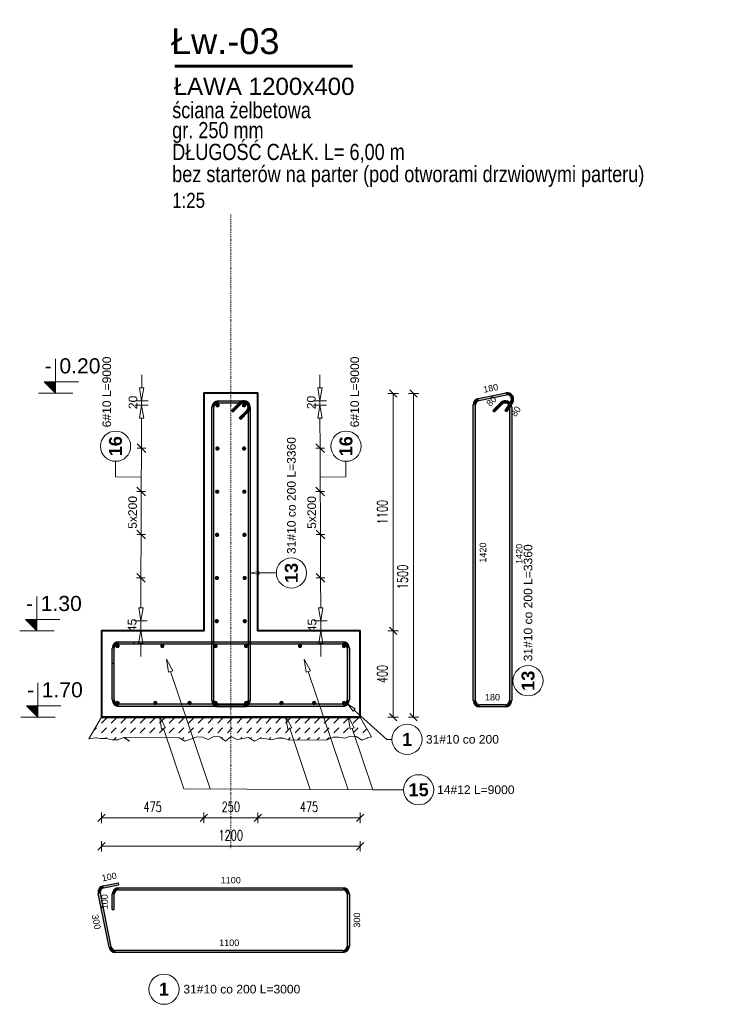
# Model space of a CAD drawing. Extents: x -274995 to 107519, y -337635 to 244261.
# Tile 27 of 49: x 81625 to 84841, y -49099 to -44537. Entities that reach past the tile are written whole.
import ezdxf
from ezdxf.enums import TextEntityAlignment as Align

# ---------------------------------------------------------------- set-up
doc = ezdxf.new("R2010")
doc.units = 0
doc.header["$LTSCALE"] = 10
doc.header["$MEASUREMENT"] = 0
doc.linetypes.add('DASHDOT', pattern=[1, 0.5, -0.25, 0, -0.25])
for name, color, linetype, lineweight in [('P-Linia1', 3, 'Continuous', 40), ('P-Linia3', 6, 'Continuous', 60), ('P-Opis', 1, 'Continuous', 18), ('P-Osie', 1, 'DASHDOT', 18), ('P-Wymiar', 254, 'Continuous', 9), ('RCAD_deskowanie', 3, 'Continuous', 40)]:
    doc.layers.add(name, color=color, linetype=linetype, lineweight=lineweight)
for name, color, linetype in [('RCAD_kształt pręta', 7, 'Continuous'), ('RCAD_opis kształtu pręta', 7, 'Continuous'), ('RCAD_opis rozkładu', 7, 'Continuous'), ('RCAD_pręt wyrzucony', 130, 'Continuous'), ('RCAD_pręty punktowe', 7, 'Continuous'), ('RCAD_symbole graficzne', 7, 'Continuous')]:
    doc.layers.add(name, color=color, linetype=linetype)
doc.styles.add('_Fd Opis', font='arial.ttf', dxfattribs={"width": 0.8})
doc.styles.add('ARIAL', font='arial.ttf', dxfattribs={"height": 20})
doc.styles.add('ROMANS', font='romans.shx', dxfattribs={"width": 0.7})
doc.styles.add('style1', font='arial.ttf')
doc.styles.add('style3', font='arialbd.ttf')
doc.dimstyles.new('A25', dxfattribs={"dimscale": 27, "dimtxt": 1.75, "dimasz": 0.05, "dimexe": 0, "dimexo": 0, "dimgap": 1, "dimtad": 1, "dimdec": 4, "dimrnd": 1, "dimdsep": 46, "dimtxsty": 'ROMANS', "dimblk": '[[[[[[[[', "dimcen": 2, "dimdle": 2, "dimse1": 1, "dimse2": 1, "dimclrd": 256, "dimclrt": 1, "dimadec": 0, "dimazin": 0, "dimtfac": 1, "dimtdec": 4, "dimtix": 1, "dimtmove": 2, "dimatfit": 3, "dimldrblk": '[[[[[[[[', "dimfxl": 0, "dimtvp": 0.6, "dimtolj": 1, "dimlwd": -1, "dimarcsym": 0})

# ---------------------------------------------------------------- blocks, each defined once
blk = doc.blocks.new('[[[[[[[[')
at = {"layer": 'P-Wymiar'}
for p, q in [((-12.7, -12.7), (12.7, 12.7)), ((0, 0), (-4.6, 0)), ((0, 18), (0, -18))]:
    blk.add_line(p, q, dxfattribs=at)
blk = doc.blocks.new('*D666')
at = {"layer": 'Defpoints', "color": 0, "transparency": 16777216}
for p in [(82478.6, -47368.5), (82003.6, -47768.5), (82478.6, -48234.4)]:
    blk.add_point(p, dxfattribs=at)
at = {"layer": 'P-Wymiar', "transparency": 16777216}
blk.add_line((82005, -48234.4), (82477.3, -48234.4), dxfattribs=at)
at = {"layer": 'P-Wymiar', "transparency": 16777216, "xscale": 1.35, "yscale": 1.35, "zscale": 1.35, "rotation": 180}
blk.add_blockref('[[[[[[[[', (82003.6, -48234.4), dxfattribs=at)
at = {"layer": 'P-Wymiar', "transparency": 16777216, "xscale": 1.35, "yscale": 1.35, "zscale": 1.35}
blk.add_blockref('[[[[[[[[', (82478.6, -48234.4), dxfattribs=at)
at = {"layer": 'P-Wymiar', "color": 1, "transparency": 16777216, "insert": (82241.1, -48183.8), "char_height": 47.25, "attachment_point": 5, "style": 'ROMANS'}
blk.add_mtext('\\A1;475', dxfattribs=at)
blk = doc.blocks.new('*D667')
at = {"layer": 'Defpoints', "color": 0, "transparency": 16777216}
for p in [(82478.6, -47368.5), (82728.6, -47368.5), (82728.6, -48234.4)]:
    blk.add_point(p, dxfattribs=at)
at = {"layer": 'P-Wymiar', "transparency": 16777216}
blk.add_line((82480, -48234.4), (82727.3, -48234.4), dxfattribs=at)
at = {"layer": 'P-Wymiar', "transparency": 16777216, "xscale": 1.35, "yscale": 1.35, "zscale": 1.35, "rotation": 180}
blk.add_blockref('[[[[[[[[', (82478.6, -48234.4), dxfattribs=at)
at = {"layer": 'P-Wymiar', "transparency": 16777216, "xscale": 1.35, "yscale": 1.35, "zscale": 1.35}
blk.add_blockref('[[[[[[[[', (82728.6, -48234.4), dxfattribs=at)
at = {"layer": 'P-Wymiar', "color": 1, "transparency": 16777216, "insert": (82603.6, -48183.8), "char_height": 47.25, "attachment_point": 5, "style": 'ROMANS'}
blk.add_mtext('\\A1;250', dxfattribs=at)
blk = doc.blocks.new('*D668')
at = {"layer": 'Defpoints', "color": 0, "transparency": 16777216}
for p in [(82728.6, -47368.5), (83203.6, -47368.5), (83203.6, -48234.4)]:
    blk.add_point(p, dxfattribs=at)
at = {"layer": 'P-Wymiar', "transparency": 16777216}
blk.add_line((82730, -48234.4), (83202.3, -48234.4), dxfattribs=at)
at = {"layer": 'P-Wymiar', "transparency": 16777216, "xscale": 1.35, "yscale": 1.35, "zscale": 1.35, "rotation": 180}
blk.add_blockref('[[[[[[[[', (82728.6, -48234.4), dxfattribs=at)
at = {"layer": 'P-Wymiar', "transparency": 16777216, "xscale": 1.35, "yscale": 1.35, "zscale": 1.35}
blk.add_blockref('[[[[[[[[', (83203.6, -48234.4), dxfattribs=at)
at = {"layer": 'P-Wymiar', "color": 1, "transparency": 16777216, "insert": (82966.1, -48183.8), "char_height": 47.25, "attachment_point": 5, "style": 'ROMANS'}
blk.add_mtext('\\A1;475', dxfattribs=at)
blk = doc.blocks.new('*D669')
at = {"layer": 'Defpoints', "color": 0, "transparency": 16777216}
for p in [(82003.6, -47768.5), (83203.6, -47768.5), (82003.6, -48366.6)]:
    blk.add_point(p, dxfattribs=at)
at = {"layer": 'P-Wymiar', "transparency": 16777216}
blk.add_line((83202.3, -48366.6), (82005, -48366.6), dxfattribs=at)
at = {"layer": 'P-Wymiar', "transparency": 16777216, "xscale": 1.35, "yscale": 1.35, "zscale": 1.35, "rotation": 180}
blk.add_blockref('[[[[[[[[', (82003.6, -48366.6), dxfattribs=at)
at = {"layer": 'P-Wymiar', "transparency": 16777216, "xscale": 1.35, "yscale": 1.35, "zscale": 1.35}
blk.add_blockref('[[[[[[[[', (83203.6, -48366.6), dxfattribs=at)
at = {"layer": 'P-Wymiar', "color": 1, "transparency": 16777216, "insert": (82603.6, -48316), "char_height": 47.25, "attachment_point": 5, "style": 'ROMANS'}
blk.add_mtext('\\A1;1200', dxfattribs=at)
blk = doc.blocks.new('*D670')
at = {"layer": 'Defpoints', "color": 0, "transparency": 16777216}
for p in [(82912.8, -47368.5), (83356.9, -47368.5), (82912.8, -47768.5)]:
    blk.add_point(p, dxfattribs=at)
at = {"layer": 'P-Wymiar', "transparency": 16777216}
blk.add_line((83356.9, -47767.1), (83356.9, -47369.8), dxfattribs=at)
at = {"layer": 'P-Wymiar', "transparency": 16777216, "xscale": 1.35, "yscale": 1.35, "zscale": 1.35}
for p, rotation in [((83356.9, -47368.5), 90), ((83356.9, -47768.5), 270)]:
    blk.add_blockref('[[[[[[[[', p, dxfattribs=dict(at, rotation=rotation))
at = {"layer": 'P-Wymiar', "color": 1, "transparency": 16777216, "insert": (83306.3, -47568.5), "char_height": 47.25, "attachment_point": 5, "rotation": 90, "style": 'ROMANS'}
blk.add_mtext('\\A1;400', dxfattribs=at)
blk = doc.blocks.new('*D671')
at = {"layer": 'Defpoints', "color": 0, "transparency": 16777216}
for p in [(82587.8, -46268.5), (82912.8, -47768.5), (83451.4, -47768.5)]:
    blk.add_point(p, dxfattribs=at)
at = {"layer": 'P-Wymiar', "transparency": 16777216}
blk.add_line((83451.4, -46269.8), (83451.4, -47767.1), dxfattribs=at)
at = {"layer": 'P-Wymiar', "transparency": 16777216, "xscale": 1.35, "yscale": 1.35, "zscale": 1.35}
for p, rotation in [((83451.4, -46268.5), 90), ((83451.4, -47768.5), 270)]:
    blk.add_blockref('[[[[[[[[', p, dxfattribs=dict(at, rotation=rotation))
at = {"layer": 'P-Wymiar', "color": 1, "transparency": 16777216, "insert": (83400.8, -47118.5), "char_height": 47.25, "attachment_point": 5, "rotation": 90, "style": 'ROMANS'}
blk.add_mtext('\\A1;1500', dxfattribs=at)
blk = doc.blocks.new('*D672')
at = {"layer": 'Defpoints', "color": 0, "transparency": 16777216}
for p in [(82587.8, -46268.5), (83356.9, -46268.5), (82912.8, -47368.5)]:
    blk.add_point(p, dxfattribs=at)
at = {"layer": 'P-Wymiar', "transparency": 16777216}
blk.add_line((83356.9, -47367.1), (83356.9, -46269.8), dxfattribs=at)
at = {"layer": 'P-Wymiar', "transparency": 16777216, "xscale": 1.35, "yscale": 1.35, "zscale": 1.35}
for p, rotation in [((83356.9, -46268.5), 90), ((83356.9, -47368.5), 270)]:
    blk.add_blockref('[[[[[[[[', p, dxfattribs=dict(at, rotation=rotation))
at = {"layer": 'P-Wymiar', "color": 1, "transparency": 16777216, "insert": (83306.3, -46818.5), "char_height": 47.25, "attachment_point": 5, "rotation": 90, "style": 'ROMANS'}
blk.add_mtext('\\A1;1100', dxfattribs=at)

msp = doc.modelspace()

# ---------------------------------------------------------------- hatches: boundary and pattern name
at = {"layer": 'RCAD_deskowanie', "linetype": 'Continuous', "lineweight": 5}
h = msp.add_hatch(dxfattribs=at)
h.set_pattern_fill('DASH', color=2, scale=10, angle=405, style=0)
h.set_pattern_definition([(45, (35800.695, -59335.235), (1e-14, 44.90128), [31.75, -31.75])])
h.paths.add_polyline_path([(82686.50161, -47862.04233), (82713.34794, -47879.16891), (82740.19427, -47866.23402), (82767.04059, -47869.20421), (82793.88692, -47873.29704), (82820.73325, -47865.50829), (82847.57958, -47864.90531), (82874.4259, -47874.12198), (83051.27223, -47873.74881), (83078.11856, -47860.53778), (83104.96489, -47860.66256), (83131.81121, -47866.3131), (83158.65754, -47856.78678), (83185.50387, -47858.58987), (83212.3502, -47875.00823), (83239.19652, -47863.77024), (83256.15523, -47859.45115), (83203.61743, -47768.45301), (82003.61743, -47768.45301), (81945.8824, -47868.45301), (81972.72873, -47863.51987), (81999.57506, -47867.65084), (82026.42139, -47866.54457), (82053.26771, -47873.50352), (82080.11404, -47873.20626), (82109.06766, -47860.96857), (82110.65302, -47862.19565), (82137.49935, -47860.90525), (82364.34568, -47863.4361), (82391.19201, -47879.36455), (82418.03833, -47870.51623), (82444.88466, -47859.75015), (82471.73099, -47861.48149), (82498.57732, -47871.48815), (82525.42364, -47857.36614), (82552.26997, -47859.53831), (82579.1163, -47879.10333), (82605.96263, -47857.66365), (82632.80895, -47871.71657), (82659.65528, -47867.85617)])
at = {"layer": 'RCAD_kształt pręta'}
h = msp.add_hatch(color=4, dxfattribs=at)
edge = h.paths.add_edge_path(flags=0)
edge.add_line((82545.62003, -46302.55398), (82545.62003, -46312.55398))
edge.add_arc((82545.62003, -46332.55398), 20, 90, 180)
edge.add_line((82525.62003, -46332.55398), (82515.62003, -46332.55398))
edge.add_arc((82545.62003, -46332.55398), 30, 450, 540, ccw=False)
for points in [[(82545.62003, -46312.55398), (82545.62003, -46302.55398), (82663.61743, -46302.55398), (82663.61743, -46312.55398)], [(82525.62003, -47690.93601), (82515.62003, -47690.93601), (82515.62003, -46332.55398), (82525.62003, -46332.55398)], [(82614.11995, -46353.76719), (82607.04889, -46346.69612), (82642.40423, -46311.34078), (82649.47529, -46318.41185)], [(82677.75956, -46346.69612), (82684.83063, -46353.76719), (82649.47529, -46389.12252), (82642.40423, -46382.05146)], [(82683.61743, -46332.55398), (82693.61743, -46332.55398), (82693.61743, -47690.93601), (82683.61743, -47690.93601)], [(82083.61743, -47428.45301), (82083.61743, -47418.45301), (83123.61743, -47418.45301), (83123.61743, -47428.45301)], [(82083.61743, -47428.45301), (82083.61743, -47418.45301), (82153.61743, -47418.45301), (82153.61743, -47428.45301)], [(82063.61743, -47518.45301), (82053.61743, -47518.45301), (82053.61743, -47448.45301), (82063.61743, -47448.45301)], [(82063.61743, -47688.45301), (82053.61743, -47688.45301), (82053.61743, -47448.45301), (82063.61743, -47448.45301)], [(83143.61743, -47448.45301), (83153.61743, -47448.45301), (83153.61743, -47688.45301), (83143.61743, -47688.45301)], [(83123.61743, -47708.45301), (83123.61743, -47718.45301), (82083.61743, -47718.45301), (82083.61743, -47708.45301)], [(82663.61743, -47710.93601), (82663.61743, -47720.93601), (82545.62003, -47720.93601), (82545.62003, -47710.93601)]]:
    msp.add_hatch(color=4, dxfattribs=at).paths.add_polyline_path(points, flags=0)
h = msp.add_hatch(color=4, dxfattribs=at)
edge = h.paths.add_edge_path(flags=0)
edge.add_line((82693.61743, -46332.55398), (82683.61743, -46332.55398))
edge.add_arc((82663.61743, -46332.55398), 20, 0, 135)
edge.add_line((82649.47529, -46318.41185), (82642.40423, -46311.34078))
edge.add_arc((82663.61743, -46332.55398), 30, 360, 495, ccw=False)
h = msp.add_hatch(color=4, dxfattribs=at)
edge = h.paths.add_edge_path(flags=0)
edge.add_line((82684.83063, -46353.76719), (82677.75956, -46346.69612))
edge.add_arc((82663.61743, -46332.55398), 20, -45, 90)
edge.add_line((82663.61743, -46312.55398), (82663.61743, -46302.55398))
edge.add_arc((82663.61743, -46332.55398), 30, 315, 450, ccw=False)
h = msp.add_hatch(color=4, dxfattribs=at)
edge = h.paths.add_edge_path(flags=0)
edge.add_line((82083.61743, -47418.45301), (82083.61743, -47428.45301))
edge.add_arc((82083.61743, -47448.45301), 20, 90, 180)
edge.add_line((82063.61743, -47448.45301), (82053.61743, -47448.45301))
edge.add_arc((82083.61743, -47448.45301), 30, 450, 540, ccw=False)
h = msp.add_hatch(color=4, dxfattribs=at)
edge = h.paths.add_edge_path(flags=0)
edge.add_line((82083.61743, -47418.45301), (82083.61743, -47428.45301))
edge.add_arc((82083.61743, -47448.45301), 20, 90, 180)
edge.add_line((82063.61743, -47448.45301), (82053.61743, -47448.45301))
edge.add_arc((82083.61743, -47448.45301), 30, 450, 540, ccw=False)
h = msp.add_hatch(color=4, dxfattribs=at)
edge = h.paths.add_edge_path(flags=0)
edge.add_line((83153.61743, -47448.45301), (83143.61743, -47448.45301))
edge.add_arc((83123.61743, -47448.45301), 20, 0, 90)
edge.add_line((83123.61743, -47428.45301), (83123.61743, -47418.45301))
edge.add_arc((83123.61743, -47448.45301), 30, 360, 450, ccw=False)
h = msp.add_hatch(color=4, dxfattribs=at)
edge = h.paths.add_edge_path(flags=0)
edge.add_line((82053.61743, -47688.45301), (82063.61743, -47688.45301))
edge.add_arc((82083.61743, -47688.45301), 20, -180, -90)
edge.add_line((82083.61743, -47708.45301), (82083.61743, -47718.45301))
edge.add_arc((82083.61743, -47688.45301), 30, 180, 270, ccw=False)
h = msp.add_hatch(color=4, dxfattribs=at)
edge = h.paths.add_edge_path(flags=0)
edge.add_line((82515.62003, -47690.93601), (82525.62003, -47690.93601))
edge.add_arc((82545.62003, -47690.93601), 20, 180, 270)
edge.add_line((82545.62003, -47710.93601), (82545.62003, -47720.93601))
edge.add_arc((82545.62003, -47690.93601), 30, 540, 630, ccw=False)
h = msp.add_hatch(color=4, dxfattribs=at)
edge = h.paths.add_edge_path(flags=0)
edge.add_line((82663.61743, -47720.93601), (82663.61743, -47710.93601))
edge.add_arc((82663.61743, -47690.93601), 20, -90, 0)
edge.add_line((82683.61743, -47690.93601), (82693.61743, -47690.93601))
edge.add_arc((82663.61743, -47690.93601), 30, 270, 360, ccw=False)
h = msp.add_hatch(color=4, dxfattribs=at)
edge = h.paths.add_edge_path(flags=0)
edge.add_line((83123.61743, -47718.45301), (83123.61743, -47708.45301))
edge.add_arc((83123.61743, -47688.45301), 20, -90, 0)
edge.add_line((83143.61743, -47688.45301), (83153.61743, -47688.45301))
edge.add_arc((83123.61743, -47688.45301), 30, 270, 360, ccw=False)
at = {"layer": 'RCAD_pręt wyrzucony'}
h = msp.add_hatch(color=4, dxfattribs=at)
edge = h.paths.add_edge_path(flags=0)
edge.add_line((83752.12886, -46291.29786), (83754.11555, -46301.09852))
edge.add_arc((83758.08894, -46320.69985), 20, 101.4591559, 180)
edge.add_line((83738.08894, -46320.69985), (83728.08894, -46320.69985))
edge.add_arc((83758.08894, -46320.69985), 30, 461.4591559, 540, ccw=False)
for points in [[(83754.11555, -46301.09852), (83752.12886, -46291.29786), (83879.392, -46265.50034), (83881.37869, -46275.30101)], [(83902.02192, -46305.95296), (83910.35685, -46311.47828), (83882.73028, -46353.15289), (83874.39536, -46347.62757)], [(83738.08894, -47690.93601), (83728.08894, -47690.93601), (83728.08894, -46320.69985), (83738.08894, -46320.69985)], [(83826.58886, -46353.76719), (83819.5178, -46346.69612), (83854.87314, -46311.34078), (83861.9442, -46318.41185)], [(83896.08634, -46332.55398), (83906.08634, -46332.55398), (83906.08634, -47690.93601), (83896.08634, -47690.93601)], [(83876.08634, -47710.93601), (83876.08634, -47720.93601), (83758.08894, -47720.93601), (83758.08894, -47710.93601)], [(82014.47518, -48559.55758), (82012.48849, -48549.75691), (82081.09315, -48535.85006), (82083.07984, -48545.65073)], [(82049.4264, -48832.64715), (82039.62574, -48834.63384), (81989.04657, -48585.11899), (81998.84724, -48583.1323)], [(82083.61743, -48568.67376), (82083.61743, -48558.67376), (83123.61743, -48558.67376), (83123.61743, -48568.67376)], [(82063.61743, -48658.67376), (82053.61743, -48658.67376), (82053.61743, -48588.67376), (82063.61743, -48588.67376)], [(83143.61743, -48588.67376), (83153.61743, -48588.67376), (83153.61743, -48828.67376), (83143.61743, -48828.67376)], [(83123.61743, -48848.67376), (83123.61743, -48858.67376), (82069.02773, -48858.67376), (82069.02773, -48848.67376)]]:
    msp.add_hatch(color=4, dxfattribs=at).paths.add_polyline_path(points, flags=0)
h = msp.add_hatch(color=4, dxfattribs=at)
edge = h.paths.add_edge_path(flags=0)
edge.add_line((83906.08634, -46332.55398), (83896.08634, -46332.55398))
edge.add_arc((83876.08634, -46332.55398), 20, 0, 135)
edge.add_line((83861.9442, -46318.41185), (83854.87314, -46311.34078))
edge.add_arc((83876.08634, -46332.55398), 30, 360, 495, ccw=False)
h = msp.add_hatch(color=4, dxfattribs=at)
edge = h.paths.add_edge_path(flags=0)
edge.add_line((83910.35685, -46311.47828), (83902.02192, -46305.95296))
edge.add_arc((83885.35208, -46294.90234), 20, -33.5408441, 101.4591559)
edge.add_line((83881.37869, -46275.30101), (83879.392, -46265.50034))
edge.add_arc((83885.35208, -46294.90234), 30, 326.4591559, 461.4591559, ccw=False)
h = msp.add_hatch(color=4, dxfattribs=at)
edge = h.paths.add_edge_path(flags=0)
edge.add_line((83728.08894, -47690.93601), (83738.08894, -47690.93601))
edge.add_arc((83758.08894, -47690.93601), 20, 180, 270)
edge.add_line((83758.08894, -47710.93601), (83758.08894, -47720.93601))
edge.add_arc((83758.08894, -47690.93601), 30, 540, 630, ccw=False)
h = msp.add_hatch(color=4, dxfattribs=at)
edge = h.paths.add_edge_path(flags=0)
edge.add_line((83876.08634, -47720.93601), (83876.08634, -47710.93601))
edge.add_arc((83876.08634, -47690.93601), 20, -90, 0)
edge.add_line((83896.08634, -47690.93601), (83906.08634, -47690.93601))
edge.add_arc((83876.08634, -47690.93601), 30, 270, 360, ccw=False)
h = msp.add_hatch(color=4, dxfattribs=at)
edge = h.paths.add_edge_path(flags=0)
edge.add_line((82012.48849, -48549.75691), (82014.47518, -48559.55758))
edge.add_arc((82018.44857, -48579.15891), 20, -258.5408441, -168.5408441)
edge.add_line((81998.84724, -48583.1323), (81989.04657, -48585.11899))
edge.add_arc((82018.44857, -48579.15891), 30, 101.4591559, 191.4591559, ccw=False)
h = msp.add_hatch(color=4, dxfattribs=at)
edge = h.paths.add_edge_path(flags=0)
edge.add_line((82083.61743, -48558.67376), (82083.61743, -48568.67376))
edge.add_arc((82083.61743, -48588.67376), 20, 90, 180)
edge.add_line((82063.61743, -48588.67376), (82053.61743, -48588.67376))
edge.add_arc((82083.61743, -48588.67376), 30, 450, 540, ccw=False)
h = msp.add_hatch(color=4, dxfattribs=at)
edge = h.paths.add_edge_path(flags=0)
edge.add_line((83153.61743, -48588.67376), (83143.61743, -48588.67376))
edge.add_arc((83123.61743, -48588.67376), 20, 0, 90)
edge.add_line((83123.61743, -48568.67376), (83123.61743, -48558.67376))
edge.add_arc((83123.61743, -48588.67376), 30, 360, 450, ccw=False)
h = msp.add_hatch(color=4, dxfattribs=at)
edge = h.paths.add_edge_path(flags=0)
edge.add_line((82039.62574, -48834.63384), (82049.4264, -48832.64715))
edge.add_arc((82069.02773, -48828.67376), 20, -168.5408441, -90)
edge.add_line((82069.02773, -48848.67376), (82069.02773, -48858.67376))
edge.add_arc((82069.02773, -48828.67376), 30, 191.4591559, 270, ccw=False)
h = msp.add_hatch(color=4, dxfattribs=at)
edge = h.paths.add_edge_path(flags=0)
edge.add_line((83123.61743, -48858.67376), (83123.61743, -48848.67376))
edge.add_arc((83123.61743, -48828.67376), 20, -90, 0)
edge.add_line((83143.61743, -48828.67376), (83153.61743, -48828.67376))
edge.add_arc((83123.61743, -48828.67376), 30, 270, 360, ccw=False)
at = {"layer": 'RCAD_pręty punktowe'}
h = msp.add_hatch(color=1, dxfattribs=at)
edge = h.paths.add_edge_path(flags=0)
edge.add_arc((82542.39939, -46323.43409), 10, 0, 360)
h = msp.add_hatch(color=1, dxfattribs=at)
edge = h.paths.add_edge_path(flags=0)
edge.add_arc((82664.83547, -46323.43409), 10, 0, 360)
h = msp.add_hatch(color=1, dxfattribs=at)
edge = h.paths.add_edge_path(flags=0)
edge.add_arc((82541.64822, -46523.43268), 10, 0, 360)
h = msp.add_hatch(color=1, dxfattribs=at)
edge = h.paths.add_edge_path(flags=0)
edge.add_arc((82665.58664, -46523.43268), 10, 0, 360)
h = msp.add_hatch(color=1, dxfattribs=at)
edge = h.paths.add_edge_path(flags=0)
edge.add_arc((82540.89705, -46723.43127), 10, 0, 360)
h = msp.add_hatch(color=1, dxfattribs=at)
edge = h.paths.add_edge_path(flags=0)
edge.add_arc((82666.33781, -46723.43127), 10, 0, 360)
h = msp.add_hatch(color=1, dxfattribs=at)
edge = h.paths.add_edge_path(flags=0)
edge.add_arc((82540.14588, -46923.42986), 10, 0, 360)
h = msp.add_hatch(color=1, dxfattribs=at)
edge = h.paths.add_edge_path(flags=0)
edge.add_arc((82667.08897, -46923.42986), 10, 0, 360)
h = msp.add_hatch(color=1, dxfattribs=at)
edge = h.paths.add_edge_path(flags=0)
edge.add_arc((82539.39472, -47123.42845), 10, 0, 360)
h = msp.add_hatch(color=1, dxfattribs=at)
edge = h.paths.add_edge_path(flags=0)
edge.add_arc((82667.84014, -47123.42845), 10, 0, 360)
h = msp.add_hatch(color=1, dxfattribs=at)
edge = h.paths.add_edge_path(flags=0)
edge.add_arc((82538.64355, -47323.42704), 10, 0, 360)
h = msp.add_hatch(color=1, dxfattribs=at)
edge = h.paths.add_edge_path(flags=0)
edge.add_arc((82668.59131, -47323.42704), 10, 0, 360)
h = msp.add_hatch(color=1, dxfattribs=at)
edge = h.paths.add_edge_path(flags=0)
edge.add_arc((82078.61743, -47438.45301), 10, 0, 360)
h = msp.add_hatch(color=1, dxfattribs=at)
edge = h.paths.add_edge_path(flags=0)
edge.add_arc((82286.39013, -47438.45301), 10, 0, 360)
h = msp.add_hatch(color=1, dxfattribs=at)
edge = h.paths.add_edge_path(flags=0)
edge.add_arc((82532.61743, -47438.45301), 10, 0, 360)
h = msp.add_hatch(color=1, dxfattribs=at)
edge = h.paths.add_edge_path(flags=0)
edge.add_arc((82674.61743, -47438.45301), 10, 0, 360)
h = msp.add_hatch(color=1, dxfattribs=at)
edge = h.paths.add_edge_path(flags=0)
edge.add_arc((82924.87123, -47438.45301), 10, 0, 360)
h = msp.add_hatch(color=1, dxfattribs=at)
edge = h.paths.add_edge_path(flags=0)
edge.add_arc((83128.61743, -47438.45301), 10, 0, 360)
h = msp.add_hatch(color=1, dxfattribs=at)
edge = h.paths.add_edge_path(flags=0)
edge.add_arc((82078.61743, -47702.45301), 10, 0, 360)
h = msp.add_hatch(color=1, dxfattribs=at)
edge = h.paths.add_edge_path(flags=0)
edge.add_arc((82253.61743, -47702.45301), 10, 0, 360)
h = msp.add_hatch(color=1, dxfattribs=at)
edge = h.paths.add_edge_path(flags=0)
edge.add_arc((82412.33143, -47702.45301), 10, 0, 360)
h = msp.add_hatch(color=1, dxfattribs=at)
edge = h.paths.add_edge_path(flags=0)
edge.add_arc((82532.61743, -47702.45301), 10, 0, 360)
h = msp.add_hatch(color=1, dxfattribs=at)
edge = h.paths.add_edge_path(flags=0)
edge.add_arc((82674.61743, -47702.45301), 10, 0, 360)
h = msp.add_hatch(color=1, dxfattribs=at)
edge = h.paths.add_edge_path(flags=0)
edge.add_arc((82838.60502, -47702.45301), 10, 0, 360)
h = msp.add_hatch(color=1, dxfattribs=at)
edge = h.paths.add_edge_path(flags=0)
edge.add_arc((82990.15496, -47702.45301), 10, 0, 360)
h = msp.add_hatch(color=1, dxfattribs=at)
edge = h.paths.add_edge_path(flags=0)
edge.add_arc((83128.61743, -47702.45301), 10, 0, 360)
at = {"layer": 'RCAD_symbole graficzne'}
for points in [[(81737.94568, -46214.22065), (81791.27902, -46267.55398), (81791.27902, -46214.22065)], [(81651.43043, -47315.11968), (81704.76377, -47368.45301), (81704.76377, -47315.11968)], [(81656.10307, -47715.11968), (81709.4364, -47768.45301), (81709.4364, -47715.11968)]]:
    msp.add_hatch(color=1, dxfattribs=at).paths.add_polyline_path(points, flags=0)

# ---------------------------------------------------------------- linework, layer by layer
at = {"layer": 'P-Linia3'}
msp.add_line((82344.48362, -44752.16946), (83167.34876, -44752.16946), dxfattribs=at)
at = {"layer": 'P-Osie'}
msp.add_lwpolyline([(82603.61743, -45438.68273), (82603.61743, -48378.24822)], dxfattribs=at)
at = {"layer": 'RCAD_deskowanie', "lineweight": 20}
msp.add_line((83203.61743, -47768.45301), (83256.15523, -47859.45115), dxfattribs=at)
at = {"layer": 'RCAD_deskowanie'}
for points in [[(82003.61743, -47768.45301), (83203.61743, -47768.45301), (83203.61743, -47368.45301), (82728.61743, -47368.45301), (82728.61743, -46267.55398), (82478.61743, -46267.55398), (82478.61743, -47368.45301), (82003.61743, -47368.45301), (82003.61743, -47768.45301)], [(83203.61743, -47768.45301), (82003.61743, -47768.45301)]]:
    msp.add_lwpolyline(points, dxfattribs=at)
at = {"layer": 'RCAD_deskowanie', "lineweight": 20}
msp.add_lwpolyline([(82003.61743, -47768.45301), (81945.8824, -47868.45301), (81972.72873, -47863.51987), (81999.57506, -47867.65084), (82026.42139, -47866.54457), (82053.26771, -47873.50352), (82080.11404, -47873.20626), (82106.96037, -47861.85925), (82133.8067, -47880.11659), (82110.65302, -47862.19565), (82137.49935, -47860.90525), (82364.34568, -47863.4361), (82391.19201, -47879.36455), (82418.03833, -47870.51623), (82444.88466, -47859.75015), (82471.73099, -47861.48149), (82498.57732, -47871.48815), (82525.42364, -47857.36614), (82552.26997, -47859.53831), (82579.1163, -47879.10333), (82605.96263, -47857.66365), (82632.80895, -47871.71657), (82659.65528, -47867.85617), (82686.50161, -47862.04233), (82713.34794, -47879.16891), (82740.19427, -47866.23402), (82767.04059, -47869.20421), (82793.88692, -47873.29704), (82820.73325, -47865.50829), (82847.57958, -47864.90531), (82874.4259, -47874.12198), (83051.27223, -47873.74881), (83078.11856, -47860.53778), (83104.96489, -47860.66256), (83131.81121, -47866.3131), (83158.65754, -47856.78678), (83185.50387, -47858.58987), (83212.3502, -47875.00823), (83239.19652, -47863.77024), (83256.15523, -47859.45115)], dxfattribs=at)
at = {"layer": 'RCAD_kształt pręta', "color": 4}
for p, q in [((82545.62003, -46302.55398), (82663.61743, -46302.55398)), ((82515.62003, -47690.93601), (82515.62003, -46332.55398)), ((82525.62003, -47690.93601), (82525.62003, -46332.55398)), ((82545.62003, -46312.55398), (82663.61743, -46312.55398)), ((82607.04889, -46346.69612), (82642.40423, -46311.34078)), ((82607.04889, -46346.69612), (82614.11995, -46353.76719)), ((82614.11995, -46353.76719), (82649.47529, -46318.41185)), ((82677.75956, -46346.69612), (82642.40423, -46382.05146)), ((82683.61743, -46332.55398), (82683.61743, -47690.93601)), ((82693.61743, -46332.55398), (82693.61743, -47690.93601)), ((82649.47529, -46389.12252), (82642.40423, -46382.05146)), ((82684.83063, -46353.76719), (82649.47529, -46389.12252)), ((82083.61743, -47418.45301), (83123.61743, -47418.45301)), ((82083.61743, -47418.45301), (82153.61743, -47418.45301)), ((82083.61743, -47428.45301), (83123.61743, -47428.45301)), ((82083.61743, -47428.45301), (82153.61743, -47428.45301)), ((82153.61743, -47418.45301), (82153.61743, -47428.45301)), ((82053.61743, -47518.45301), (82053.61743, -47448.45301)), ((82053.61743, -47688.45301), (82053.61743, -47448.45301)), ((82063.61743, -47518.45301), (82063.61743, -47448.45301)), ((82063.61743, -47688.45301), (82063.61743, -47448.45301)), ((83143.61743, -47448.45301), (83143.61743, -47688.45301)), ((83153.61743, -47448.45301), (83153.61743, -47688.45301)), ((82053.61743, -47518.45301), (82063.61743, -47518.45301)), ((83123.61743, -47708.45301), (82083.61743, -47708.45301)), ((83123.61743, -47718.45301), (82083.61743, -47718.45301)), ((82663.61743, -47710.93601), (82545.62003, -47710.93601)), ((82663.61743, -47720.93601), (82545.62003, -47720.93601))]:
    msp.add_line(p, q, dxfattribs=at)
for centre, radius, start, end in [((82545.62003, -46332.55398), 30, 90, 180), ((82663.61743, -46332.55398), 30, 0, 135), ((82663.61743, -46332.55398), 30, 315, 90), ((82545.62003, -46332.55398), 20, 90, 180), ((82663.61743, -46332.55398), 20, 0, 135), ((82663.61743, -46332.55398), 20, 315, 90), ((82083.61743, -47448.45301), 30, 90, 180), ((82083.61743, -47448.45301), 30, 90, 180), ((82083.61743, -47448.45301), 20, 90, 180), ((82083.61743, -47448.45301), 20, 90, 180), ((83123.61743, -47448.45301), 30, 0, 90), ((83123.61743, -47448.45301), 20, 0, 90), ((82083.61743, -47688.45301), 30, 180, 270), ((82083.61743, -47688.45301), 20, 180, 270), ((82545.62003, -47690.93601), 30, 180, 270), ((82545.62003, -47690.93601), 20, 180, 270), ((82663.61743, -47690.93601), 20, 270, 360), ((82663.61743, -47690.93601), 30, 270, 360), ((83123.61743, -47688.45301), 20, 270, 0), ((83123.61743, -47688.45301), 30, 270, 0)]:
    msp.add_arc(centre, radius, start, end, dxfattribs=at)
at = {"layer": 'RCAD_opis kształtu pręta', "color": 8, "lineweight": 0}
for p, q in [((82693.61743, -47099.958), (82733.61743, -47093.29134)), ((82733.61743, -47106.62467), (82693.61743, -47099.958)), ((82733.61743, -47106.62467), (82733.61743, -47093.29134)), ((82754.04418, -47099.958), (82733.61743, -47099.958)), ((82754.04418, -47099.958), (82814.94427, -47099.958)), ((83171.20894, -47740.21683), (83145.92427, -47708.51304)), ((83145.92427, -47708.51304), (83180.12451, -47730.30267)), ((83171.20894, -47740.21683), (83180.12451, -47730.30267)), ((83326.89361, -47871.2546), (83175.66673, -47735.25975)), ((83326.89361, -47871.2546), (83351.00555, -47871.2546))]:
    msp.add_line(p, q, dxfattribs=at)
for centre in [(82884.94427, -47099.958), (83421.00555, -47871.2546)]:
    msp.add_circle(centre, 70, dxfattribs=at)
at = {"layer": 'RCAD_opis rozkładu', "color": 8, "lineweight": 0}
for p, q in [((82190.70363, -46182.11218), (82190.47828, -46242.11176)), ((83016.53123, -46182.11218), (83016.75658, -46242.11176)), ((82190.25293, -46302.11134), (82180.47835, -46242.0742)), ((82200.47821, -46242.14932), (82180.47835, -46242.0742)), ((82200.47821, -46242.14932), (82190.25293, -46302.11134)), ((83026.75651, -46242.0742), (83006.75665, -46242.14932)), ((83016.98193, -46302.11134), (83006.75665, -46242.14932)), ((83026.75651, -46242.0742), (83016.98193, -46302.11134)), ((82220.25272, -46302.22401), (82160.25314, -46301.99866)), ((82190.17781, -46322.1112), (82190.25293, -46302.11134)), ((82986.98214, -46302.22401), (83046.98172, -46301.99866)), ((83017.05705, -46322.1112), (83016.98193, -46302.11134)), ((82160.17802, -46321.99852), (82220.1776, -46322.22387)), ((82179.95253, -46382.07321), (82190.17781, -46322.1112)), ((82190.17781, -46322.1112), (82199.95239, -46382.14833)), ((83047.05683, -46321.99852), (82987.05726, -46322.22387)), ((83007.28247, -46382.14833), (83017.05705, -46322.1112)), ((83017.05705, -46322.1112), (83027.28233, -46382.07322)), ((82179.95253, -46382.07321), (82199.95239, -46382.14833)), ((82189.42664, -46522.10978), (82189.95246, -46382.11077)), ((83007.28247, -46382.14833), (83027.28233, -46382.07322)), ((83017.80821, -46522.10979), (83017.2824, -46382.11077)), ((82169.42678, -46522.03467), (82209.4265, -46522.1849)), ((82209.35139, -46542.18476), (82169.5019, -46502.03481)), ((82188.67547, -46722.10837), (82189.42664, -46522.10978)), ((83037.88319, -46542.03453), (82997.73324, -46502.18504)), ((83037.80807, -46522.03467), (82997.80836, -46522.1849)), ((83018.55938, -46722.10838), (83017.80821, -46522.10979)), ((82069.36952, -46655.4355), (82069.36952, -46582.84474)), ((83137.86534, -46655.4355), (83137.86534, -46582.84474)), ((82069.36952, -46655.4355), (82188.9242, -46655.88453)), ((83137.86534, -46655.4355), (83018.31065, -46655.88453)), ((82208.60022, -46742.18335), (82168.75073, -46702.0334)), ((83038.63436, -46742.03312), (82998.48441, -46702.18363)), ((82168.67562, -46722.03326), (82208.67533, -46722.18349)), ((82188.29989, -46822.10767), (82188.67547, -46722.10837)), ((83038.55924, -46722.03326), (82998.55952, -46722.18349)), ((83018.93497, -46822.10767), (83018.55938, -46722.10838)), ((82188.29989, -46822.10767), (82187.92431, -46922.10696)), ((83018.93497, -46822.10767), (83019.31055, -46922.10696)), ((82167.92445, -46922.03185), (82207.92416, -46922.18208)), ((82167.99956, -46902.03199), (82207.84905, -46942.18194)), ((82187.92431, -46922.10696), (82187.17314, -47122.10555)), ((82999.23557, -46902.18222), (83039.38553, -46942.03171)), ((83039.31041, -46922.03185), (82999.31069, -46922.18208)), ((83019.31055, -46922.10696), (83020.06172, -47122.10555)), ((82167.17328, -47122.03044), (82207.173, -47122.18067)), ((82167.24839, -47102.03058), (82207.09788, -47142.18053)), ((82187.17314, -47122.10555), (82186.64732, -47262.10457)), ((82999.98674, -47102.18081), (83040.13669, -47142.0303)), ((83040.06158, -47122.03044), (83000.06186, -47122.18067)), ((83020.06172, -47122.10555), (83020.58754, -47262.10457)), ((82186.42197, -47322.10414), (82176.64739, -47262.06701)), ((82196.64725, -47262.14212), (82176.64739, -47262.06701)), ((82196.64725, -47262.14212), (82186.42197, -47322.10414)), ((83030.58747, -47262.06701), (83010.58761, -47262.14213)), ((83020.81289, -47322.10414), (83010.58761, -47262.14213)), ((83030.58747, -47262.06701), (83020.81289, -47322.10414)), ((82156.42218, -47321.99147), (82216.42176, -47322.21682)), ((82186.42197, -47322.10414), (82186.25293, -47367.11134)), ((83050.81268, -47321.99147), (82990.8131, -47322.21682)), ((83020.81289, -47322.10414), (83020.98193, -47367.11134)), ((82216.25272, -47367.22401), (82156.25314, -47366.99866)), ((82176.02765, -47427.07336), (82186.25293, -47367.11134)), ((82186.25293, -47367.11134), (82196.02751, -47427.14847)), ((82990.98214, -47367.22401), (83050.98172, -47366.99866)), ((83011.20735, -47427.14847), (83020.98193, -47367.11134)), ((83020.98193, -47367.11134), (83031.20721, -47427.07336)), ((82176.02765, -47427.07336), (82196.02751, -47427.14847)), ((82185.80223, -47487.11049), (82186.02758, -47427.11091)), ((83011.20735, -47427.14847), (83031.20721, -47427.07336)), ((83021.43263, -47487.11049), (83021.20728, -47427.11092)), ((82315.26954, -47559.3546), (82305.56756, -47499.30569)), ((82305.56756, -47499.30569), (82334.22043, -47552.96212)), ((82953.75064, -47559.3546), (82944.04866, -47499.30569)), ((82944.04866, -47499.30569), (82972.70154, -47552.96212)), ((82315.26954, -47559.3546), (82334.22043, -47552.96212)), ((82508.52991, -48101.00012), (82324.74498, -47556.15836)), ((82953.75064, -47559.3546), (82972.70154, -47552.96212)), ((83148.09257, -48104.20644), (82963.22609, -47556.15836)), ((82282.49684, -47823.3546), (82272.79486, -47763.30569)), ((82272.79486, -47763.30569), (82301.44773, -47816.96212)), ((82867.48443, -47823.3546), (82857.78245, -47763.30569)), ((82857.78245, -47763.30569), (82886.43532, -47816.96212)), ((83157.49684, -47823.3546), (83147.79486, -47763.30569)), ((83147.79486, -47763.30569), (83176.44773, -47816.96212)), ((82282.49684, -47823.3546), (82301.44773, -47816.96212)), ((82386.4989, -48100.38834), (82291.97229, -47820.15836)), ((82867.48443, -47823.3546), (82886.43532, -47816.96212)), ((82972.47742, -48103.32603), (82876.95987, -47820.15836)), ((83157.49684, -47823.3546), (83176.44773, -47816.96212)), ((83262.9811, -48104.78241), (83166.97229, -47820.15836)), ((82386.4989, -48100.38834), (83262.9811, -48104.78241)), ((83262.9811, -48104.78241), (83404.65782, -48104.78241))]:
    msp.add_line(p, q, dxfattribs=at)
for centre in [(82069.36952, -46512.84474), (83137.86534, -46512.84474), (83474.65782, -48104.78241)]:
    msp.add_circle(centre, 70, dxfattribs=at)
at = {"layer": 'RCAD_pręt wyrzucony', "color": 4}
for p, q in [((83752.12886, -46291.29786), (83879.392, -46265.50034)), ((83754.11555, -46301.09852), (83881.37869, -46275.30101)), ((83902.02192, -46305.95296), (83874.39536, -46347.62757)), ((83728.08894, -47690.93601), (83728.08894, -46320.69985)), ((83738.08894, -47690.93601), (83738.08894, -46320.69985)), ((83819.5178, -46346.69612), (83854.87314, -46311.34078)), ((83819.5178, -46346.69612), (83826.58886, -46353.76719)), ((83826.58886, -46353.76719), (83861.9442, -46318.41185)), ((83882.73028, -46353.15289), (83874.39536, -46347.62757)), ((83910.35685, -46311.47828), (83882.73028, -46353.15289)), ((83896.08634, -46332.55398), (83896.08634, -47690.93601)), ((83906.08634, -46332.55398), (83906.08634, -47690.93601)), ((83876.08634, -47710.93601), (83758.08894, -47710.93601)), ((83876.08634, -47720.93601), (83758.08894, -47720.93601)), ((82012.48849, -48549.75691), (82081.09315, -48535.85006)), ((82081.09315, -48535.85006), (82083.07984, -48545.65073)), ((82039.62574, -48834.63384), (81989.04657, -48585.11899)), ((82049.4264, -48832.64715), (81998.84724, -48583.1323)), ((82014.47518, -48559.55758), (82083.07984, -48545.65073)), ((82083.61743, -48558.67376), (83123.61743, -48558.67376)), ((82083.61743, -48568.67376), (83123.61743, -48568.67376)), ((82053.61743, -48658.67376), (82053.61743, -48588.67376)), ((82063.61743, -48658.67376), (82063.61743, -48588.67376)), ((83143.61743, -48588.67376), (83143.61743, -48828.67376)), ((83153.61743, -48588.67376), (83153.61743, -48828.67376)), ((82053.61743, -48658.67376), (82063.61743, -48658.67376)), ((83123.61743, -48848.67376), (82069.02773, -48848.67376)), ((83123.61743, -48858.67376), (82069.02773, -48858.67376))]:
    msp.add_line(p, q, dxfattribs=at)
at = {"layer": 'RCAD_pręt wyrzucony', "color": 8, "lineweight": 0}
for centre in [(83982.17731, -47599.53028), (82293.81495, -49028.69777)]:
    msp.add_circle(centre, 70, dxfattribs=at)
at = {"layer": 'RCAD_pręt wyrzucony', "color": 4}
for centre, radius, start, end in [((83758.08894, -46320.69985), 30, 101.4591559, 180), ((83758.08894, -46320.69985), 20, 101.4591559, 180), ((83876.08634, -46332.55398), 30, 0, 135), ((83885.35208, -46294.90234), 30, 326.4591559, 101.4591559), ((83885.35208, -46294.90234), 20, 326.4591559, 101.4591559), ((83876.08634, -46332.55398), 20, 0, 135), ((83758.08894, -47690.93601), 30, 180, 270), ((83758.08894, -47690.93601), 20, 180, 270), ((83876.08634, -47690.93601), 20, 270, 360), ((83876.08634, -47690.93601), 30, 270, 360), ((82018.44857, -48579.15891), 30, 101.4591559, 191.4591559), ((82018.44857, -48579.15891), 20, 101.4591559, 191.4591559), ((82083.61743, -48588.67376), 30, 90, 180), ((82083.61743, -48588.67376), 20, 90, 180), ((83123.61743, -48588.67376), 30, 0, 90), ((83123.61743, -48588.67376), 20, 0, 90), ((82069.02773, -48828.67376), 30, 191.4591559, 270), ((82069.02773, -48828.67376), 20, 191.4591559, 270), ((83123.61743, -48828.67376), 20, 270, 0), ((83123.61743, -48828.67376), 30, 270, 0)]:
    msp.add_arc(centre, radius, start, end, dxfattribs=at)
at = {"layer": 'RCAD_symbole graficzne', "color": 1, "lineweight": 0}
for p, q in [((81791.27902, -46267.55398), (81791.27902, -46107.55398)), ((81897.94568, -46214.22065), (81737.94568, -46214.22065)), ((81737.94568, -46214.22065), (81791.27902, -46267.55398)), ((81871.27902, -46267.55398), (81711.27902, -46267.55398)), ((81704.76377, -47368.45301), (81704.76377, -47208.45301)), ((81811.43043, -47315.11968), (81651.43043, -47315.11968)), ((81651.43043, -47315.11968), (81704.76377, -47368.45301)), ((81784.76377, -47368.45301), (81624.76377, -47368.45301)), ((81709.4364, -47768.45301), (81709.4364, -47608.45301)), ((81816.10307, -47715.11968), (81656.10307, -47715.11968)), ((81656.10307, -47715.11968), (81709.4364, -47768.45301)), ((81789.4364, -47768.45301), (81629.4364, -47768.45301))]:
    msp.add_line(p, q, dxfattribs=at)

# ---------------------------------------------------------------- texts
at = {"layer": 'P-Linia1', "color": 3, "style": 'ARIAL'}
msp.add_text('ŁAWA 1200x400', height=80, dxfattribs=at).set_placement((82758.024, -44845.25512), align=Align.MIDDLE)
at = {"layer": 'P-Linia3', "style": 'ARIAL'}
msp.add_text('Łw.-03', height=120, dxfattribs=at).set_placement((82577.86855, -44636.14142), align=Align.MIDDLE)
at = {"layer": 'P-Opis', "char_height": 75, "attachment_point": 4, "style": '_Fd Opis'}
for s, insert, width in [('ściana żelbetowa', (82332.07239, -44956.10126), 803.7687585), ('gr. 250 mm', (82332.07239, -45059.4798), 529.8601637), ('DŁUGOŚĆ CAŁK. L= 6,00 m', (82332.07239, -45156.1382), 1175.348802), ('bez starterów na parter (pod otworami drzwiowymi parteru)', (82332.07239, -45262.9546), 3136.150006)]:
    msp.add_mtext(s, dxfattribs=dict(at, insert=insert, width=width))
at = {"layer": 'P-Opis', "insert": (82332.07239, -45374.05746), "char_height": 70, "attachment_point": 4, "style": '_Fd Opis'}
msp.add_mtext('1:25', dxfattribs=at)
at = {"layer": 'RCAD_opis kształtu pręta', "color": 1, "attachment_point": 5, "rotation": 90}
for s, insert, char_height, style in [('31#10 co 200 L=3360', (82884.94427, -46741.34955), 40, 'style1'), ('13', (82884.94427, -47099.958), 60, 'style3')]:
    msp.add_mtext(s, dxfattribs=dict(at, insert=insert, char_height=char_height, style=style))
at = {"layer": 'RCAD_opis kształtu pręta', "color": 1, "attachment_point": 5}
for s, insert, char_height, style in [('1', (83421.00555, -47871.2546), 60, 'style3'), ('31#10 co 200 ', (83677.84047, -47871.2546), 40, 'style1')]:
    msp.add_mtext(s, dxfattribs=dict(at, insert=insert, char_height=char_height, style=style))
at = {"layer": 'RCAD_opis rozkładu', "color": 2, "char_height": 40, "style": 'style1'}
for s, insert, attachment_point, rotation in [('6#10 L=9000', (82028.68739, -46261.30313), 5, 90), ('6#10 L=9000', (83178.54747, -46261.30313), 5, 90), ('20', (82170.5298, -46340.95977), 7, 89.78480547), ('20', (82997.55117, -46341.10683), 7, 90.21519431), ('5x200', (82168.44641, -46895.66254), 7, 89.78480547), ('5x200', (82999.63456, -46895.8096), 7, 90.21519431), ('45', (82166.56746, -47374.13806), 7, 89.78480547), ('45', (83001.3498, -47374.28573), 7, 90.21519431)]:
    msp.add_mtext(s, dxfattribs=dict(at, insert=insert, attachment_point=attachment_point, rotation=rotation))
at = {"layer": 'RCAD_opis rozkładu', "color": 1, "char_height": 60, "attachment_point": 5, "rotation": 90, "style": 'style3'}
for insert in [(82069.36952, -46512.84474), (83137.86534, -46512.84474)]:
    msp.add_mtext('16', dxfattribs=dict(at, insert=insert))
at = {"layer": 'RCAD_opis rozkładu', "color": 1, "insert": (83474.65782, -48104.78241), "char_height": 60, "attachment_point": 5, "style": 'style3'}
msp.add_mtext('15', dxfattribs=at)
at = {"layer": 'RCAD_opis rozkładu', "color": 2, "insert": (83739.7465, -48104.78241), "char_height": 40, "attachment_point": 5, "style": 'style1'}
msp.add_mtext('14#12 L=9000', dxfattribs=at)
at = {"layer": 'RCAD_pręt wyrzucony', "color": 1, "attachment_point": 5}
for s, insert, char_height, rotation, style in [('180', (83808.807, -46244.09677), 30, 11.4591559, 'style1'), ('80', (83812.44673, -46304.26971), 30, 45, 'style1'), ('80', (83925.71579, -46351.65418), 30, 56.4591559, 'style1'), ('1420', (83773.08894, -47005.81793), 30, 90, 'style1'), ('1420', (83941.08634, -47011.745), 30, 90, 'style1'), ('13', (83982.17731, -47599.53028), 60, 90, 'style3'), ('100', (82039.83739, -48508.50116), 30, 11.4591559, 'style1'), ('100', (82018.61743, -48623.67376), 30, 90, 'style1'), ('300', (83188.61743, -48708.67376), 30, 90, 'style1'), ('300', (81980.03382, -48716.82984), 30, 281.4591559, 'style1')]:
    msp.add_mtext(s, dxfattribs=dict(at, insert=insert, char_height=char_height, rotation=rotation, style=style))
at = {"layer": 'RCAD_pręt wyrzucony', "color": 2, "insert": (83982.17731, -47509.53028), "char_height": 40, "attachment_point": 4, "rotation": 90, "style": 'style1'}
msp.add_mtext('31#10 co 200 L=3360', dxfattribs=at)
at = {"layer": 'RCAD_pręt wyrzucony', "color": 1, "attachment_point": 5}
for s, insert, char_height, style in [('180', (83817.08764, -47675.93601), 30, 'style1'), ('1100', (82603.61743, -48523.67376), 30, 'style1'), ('1100', (82596.32258, -48813.67376), 30, 'style1'), ('1', (82293.81495, -49028.69777), 60, 'style3')]:
    msp.add_mtext(s, dxfattribs=dict(at, insert=insert, char_height=char_height, style=style))
at = {"layer": 'RCAD_pręt wyrzucony', "color": 2, "insert": (82383.81495, -49028.69777), "char_height": 40, "attachment_point": 4, "style": 'style1'}
msp.add_mtext('31#10 co 200 L=3000', dxfattribs=at)
at = {"layer": 'RCAD_symbole graficzne', "color": 2, "style": 'style1'}
for s, p in [('0.20 ', (81809.05679, -46196.44287)), ('1.30 ', (81722.54155, -47297.3419)), ('1.70 ', (81727.21418, -47697.3419))]:
    msp.add_text(s, height=70, dxfattribs=at).set_placement(p, align=Align.BOTTOM_LEFT)
for p in [(81773.50124, -46196.44287), (81686.98599, -47297.3419), (81691.65862, -47697.3419)]:
    msp.add_text('-', height=70, dxfattribs=at).set_placement(p, align=Align.BOTTOM_RIGHT)

# ---------------------------------------------------------------- dimensions: what is measured, and where the dimension line sits
at = {"layer": 'P-Wymiar'}
dim = msp.add_linear_dim(base=(83451.41839, -47768.45301), p1=(82587.81145, -46268.45301), p2=(82912.81145, -47768.45301), angle=90, dimstyle='A25', override={"dimtmove": 0, "dimfxl": 0.18, "dimfxlon": 1}, dxfattribs=at)
dim.commit()
dim.dimension.update_dxf_attribs({"geometry": '*D671', "text_midpoint": (83451.41839, -47118.45301), "dimtype": 160})
for base, p1, p2, override, picture, middle in [((83356.91839, -46268.45301), (82912.81145, -47368.45301), (82587.81145, -46268.45301), {"dimfxl": 0.18, "dimfxlon": 1}, '*D672', (83306.29339, -46818.45301)), ((83356.91839, -47368.45301), (82912.81145, -47768.45301), (82912.81145, -47368.45301), {"dimtmove": 0, "dimfxl": 0.18, "dimfxlon": 1}, '*D670', (83306.29339, -47568.45301))]:
    dim = msp.add_linear_dim(base=base, p1=p1, p2=p2, angle=90, dimstyle='A25', override=override, dxfattribs=at)
    dim.commit()
    dim.dimension.update_dxf_attribs({"geometry": picture, "text_midpoint": middle})
for base, p1, p2, picture, middle in [((82478.61743, -48234.41464), (82003.61743, -47768.45301), (82478.61743, -47368.45301), '*D666', (82241.11743, -48183.78964)), ((82728.61743, -48234.41464), (82478.61743, -47368.45301), (82728.61743, -47368.45301), '*D667', (82603.61743, -48183.78964)), ((83203.61743, -48234.41464), (82728.61743, -47368.45301), (83203.61743, -47368.45301), '*D668', (82966.11743, -48183.78964)), ((82003.61743, -48366.61839), (83203.61743, -47768.45301), (82003.61743, -47768.45301), '*D669', (82603.61743, -48315.99339))]:
    dim = msp.add_linear_dim(base=base, p1=p1, p2=p2, dimstyle='A25', override={"dimfxl": 0.18, "dimfxlon": 1}, dxfattribs=at)
    dim.commit()
    dim.dimension.update_dxf_attribs({"geometry": picture, "text_midpoint": middle})

doc.saveas('drawing.dxf')
